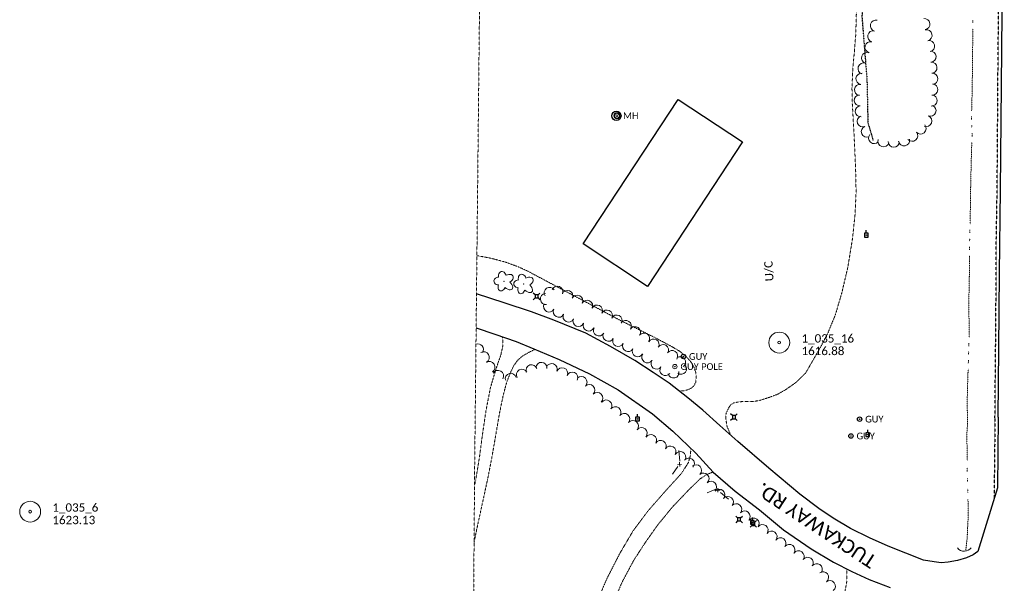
# Model space of a CAD drawing. Extents: x 386237 to 390135, y 96958 to 113752.
# Tile 71 of 116: x 387869 to 388576, y 104518 to 104923. Entities that reach past the tile are written whole.
import ezdxf
from ezdxf.enums import TextEntityAlignment as Align
from ezdxf.lldxf.tags import DXFTag

# ---------------------------------------------------------------- set-up
doc = ezdxf.new("R2010")
doc.units = 0
doc.header["$MEASUREMENT"] = 0
for name, pattern in [('Wisdot1', [0.0625, 0.03125, -0.03125]), ('Wisdot3', [0.1875, 0.125, -0.0625]), ('Wisdot6', [0.375, 0.125, -0.0625, 0.03125, -0.0625, 0.03125, -0.0625])]:
    doc.linetypes.add(name, pattern=pattern)
for name, color, linetype, lineweight in [('E_BLD', 231, 'Continuous', 25), ('E_BMGRD', 51, 'Egr', 18), ('E_DRN', 41, 'Continuous', 18), ('E_DTM_SlopeTop', 81, 'Wisdot1', 25), ('E_DWY', 51, 'Wisdot3', 18), ('E_LAND_Vegetation', 81, 'Continuous', 18), ('E_MAP_Limits', 81, 'Wisdot3', 18), ('E_MAP_PassPoints', 41, 'Continuous', 18), ('E_MISCPROP_Railing', 31, 'Continuous', 18), ('E_RDWY', 21, 'Continuous', 25), ('E_RDWY_AsphConc', 201, 'Continuous', 25), ('E_RDWY_Gravel', 21, 'Wisdot3', 25), ('E_RDWY_Name', 21, 'Continuous', 18), ('E_UTL_AG_Bold', 31, 'Continuous', 25), ('E_UTL_EGuyPole', 201, 'Continuous', 18), ('E_UTL_EGuyWire', 201, 'Continuous', 25), ('E_UTL_EPowerPole', 231, 'Eelec', 25), ('E_UTL_MH', 31, 'Continuous', 18), ('E_WTR', 131, 'Wisdot6', 18)]:
    doc.layers.add(name, color=color, linetype=linetype, lineweight=lineweight)
doc.styles.add('CalibriLight', font='calibril.ttf')
tags = doc.linetypes.add('Eelec', pattern='A,0.275,-0.05,["E",CalibriLight,S=0.07,R=0,X=-0.025,Y=-0.035],-0.05,0.875', length=1.25).pattern_tags.tags
tags[6] = DXFTag(74, 10)
doc.linetypes.add('Egr', pattern='A,0.1,[13,dgnlstyle-ewdotudls.shx,S=0.0004,R=0,X=0,Y=0],0.1', length=0.2)

# ---------------------------------------------------------------- blocks, each defined once
blk = doc.blocks.new('PP')
at = {"layer": 'E_MAP_PassPoints', "lineweight": 0}
for radius in [7.5, 0.96]:
    blk.add_circle((0, 0), radius, dxfattribs=at)
blk = doc.blocks.new('CULV')
at = {"color": 0, "linetype": 'ByBlock', "lineweight": -2, "transparency": 16777216}
blk.add_arc((0, 12.3), 12.3, 216.8699, 323.1301, dxfattribs=at)
blk = doc.blocks.new('GPOL')
at = {"color": 0, "linetype": 'ByBlock', "lineweight": -2, "transparency": 16777216}
for radius in [4, 0.5]:
    blk.add_circle((0, 0), radius, dxfattribs=at)
at = {"color": 0, "linetype": 'ByBlock', "lineweight": -2, "transparency": 16777216, "style": 'CalibriLight'}
blk.add_text('GUY POLE', height=12, dxfattribs=at).set_placement((10, 0), align=Align.MIDDLE_LEFT)
blk = doc.blocks.new('GUY')
at = {"color": 0, "linetype": 'ByBlock', "lineweight": -2, "transparency": 16777216}
for radius in [4, 0.5]:
    blk.add_circle((0, 0), radius, dxfattribs=at)
at = {"color": 0, "linetype": 'ByBlock', "lineweight": -2, "transparency": 16777216, "style": 'CalibriLight'}
blk.add_text('GUY', height=12, dxfattribs=at).set_placement((10, 0), align=Align.MIDDLE_LEFT)
blk = doc.blocks.new('MH')
at = {"color": 0, "linetype": 'ByBlock', "lineweight": -2, "transparency": 16777216}
for radius in [5, 4, 1.5]:
    blk.add_circle((0, 0), radius, dxfattribs=at)
at = {"color": 0, "linetype": 'ByBlock', "lineweight": -2, "transparency": 16777216, "style": 'CalibriLight'}
blk.add_text('MH', height=10.8, dxfattribs=at).set_placement((10, 0), align=Align.MIDDLE_LEFT)
blk = doc.blocks.new('PED')
at = {"color": 0, "linetype": 'ByBlock', "lineweight": -2, "transparency": 16777216}
for p, q in [((-2.5, 2.5), (-5.3, 5.3)), ((2.5, 2.5), (5.3, 5.3)), ((-2.5, -2.5), (-5.3, -5.3)), ((2.5, -2.5), (5.3, -5.3))]:
    blk.add_line(p, q, dxfattribs=at)
at = {"color": 0, "linetype": 'ByBlock', "lineweight": -2, "transparency": 16777216, "flags": 128}
blk.add_lwpolyline([(-2.5, -2.5), (2.5, -2.5), (2.5, 2.5), (-2.5, 2.5)], close=True, dxfattribs=at)
blk = doc.blocks.new('PPOL')
at = {"color": 0, "linetype": 'ByBlock', "lineweight": -2, "transparency": 16777216}
blk.add_line((-0.1, 4.5), (-0.1, 11.6), dxfattribs=at)
at = {"color": 0, "linetype": 'ByBlock', "lineweight": -2, "transparency": 16777216, "flags": 128}
blk.add_lwpolyline([(-4.6, -4.5), (4.4, -4.5), (4.4, 4.5), (-4.6, 4.5)], close=True, dxfattribs=at)
at = {"color": 0, "linetype": 'ByBlock', "lineweight": -2, "transparency": 16777216}
blk.add_circle((0, 0), 0.582, dxfattribs=at)
blk = doc.blocks.new('DTRE')
at = {"color": 0, "linetype": 'ByBlock', "lineweight": -2, "transparency": 16777216}
blk.add_circle((-0.2, 0), 0.183, dxfattribs=at)
for centre, major_axis, ratio in [((-1.9, 5.3), (1.36, -4.98), 0.782863), ((-5.9, 0.2), (4.93, -0.12), 0.832022), ((4.1, 2.7), (-5.27, -2.93), 0.691916), ((-2.5, -5.2), (1.8, 4.86), 0.716896), ((3.5, -3.7), (-5.01, 4.58), 0.560249)]:
    blk.add_ellipse(centre, major_axis=major_axis, ratio=ratio, start_param=1.570796, end_param=4.712389, dxfattribs=at)

msp = doc.modelspace()

# ---------------------------------------------------------------- linework, layer by layer
at = {"layer": 'E_BLD', "ltscale": 5}
for p, q in [((388273.62, 104761.8), (388341.89, 104865.76)), ((388341.89, 104865.76), (388388.25, 104835.31)), ((388388.25, 104835.31), (388319.99, 104731.36)), ((388319.99, 104731.36), (388273.62, 104761.8))]:
    msp.add_line(p, q, dxfattribs=at)
at = {"layer": 'E_DTM_SlopeTop'}
msp.add_lwpolyline([(388485.35, 105330.12), (388481.96, 105290.6), (388481.65, 105237.99), (388477.79, 105209.09), (388481.44, 105178.35), (388477.97, 105097.48), (388481.31, 105046.12), (388476.47, 104966.37), (388474, 104925.23), (388477.6, 104880.02), (388478.29, 104848.88), (388482.15, 104835.98)], dxfattribs=at)
at = {"layer": 'E_DWY', "flags": 128}
for points in [[(388379.65, 104624.39), (388377.09, 104630.73), (388376.34, 104635.33), (388376.31, 104639.58), (388377.25, 104641.83), (388378.56, 104644.53), (388379.93, 104646.41), (388381.77, 104647.5), (388384.6, 104648.12), (388385.96, 104648.35), (388389.36, 104648.59), (388393.61, 104648.62), (388396.48, 104648.7), (388400.27, 104649.24), (388406.43, 104651.19), (388413.37, 104653.74), (388419.16, 104657.04), (388426.59, 104662.23), (388433.63, 104669.17), (388438.99, 104678.46), (388444.46, 104688.03), (388449.4, 104697.42), (388455, 104711.11), (388459.61, 104726.92), (388463.91, 104745.31), (388467.23, 104765.68), (388469.03, 104782.65), (388469.79, 104798.74), (388469.66, 104810.09), (388469.16, 104822.66), (388468.47, 104838.09), (388467.6, 104853.91), (388467.02, 104863.87), (388466.85, 104873.85), (388467.47, 104888.14), (388468.7, 104901.52), (388469.57, 104912.26), (388470.2, 104934.09), (388469.76, 104955.42), (388468.98, 104983.44), (388467.89, 105021.44), (388467.05, 105065.48), (388466.32, 105088.99), (388465.31, 105104.94), (388464.51, 105118.03), (388463.88, 105128.67), (388463.99, 105140.45), (388465.3, 105150.82), (388466.44, 105157.89), (388467.78, 105167.85), (388469.08, 105174.51), (388469.65, 105181.81), (388469.66, 105187.29), (388468.93, 105193.68), (388467.31, 105199.04), (388465.17, 105204.09), (388462.16, 105207.85), (388458.7, 105210.34), (388452.41, 105213.99), (388447.63, 105215.7), (388439.3, 105217.16), (388432.45, 105217.22), (388424.29, 105216.49), (388412.9, 105214.85), (388403.95, 105213.66)], [(388342.45, 104656.25), (388346.21, 104656.31), (388349.17, 104657.07), (388351.42, 104658.19), (388353.48, 104659.99), (388354.66, 104662.67), (388354.91, 104666.8), (388354.58, 104669.51), (388353.36, 104673.12), (388351.01, 104677.2), (388348.03, 104680.55), (388343.22, 104684.59), (388337.07, 104688.25), (388324.54, 104694.89), (388300.68, 104706.73), (388271.48, 104722.3), (388234.46, 104741.96), (388227.09, 104745.41), (388217.66, 104748.84), (388208.03, 104751.43), (388200.25, 104752.93), (388197.36, 104753.41)], [(388196.49, 104592.02), (388199.16, 104608.26), (388201.29, 104624.37), (388203.86, 104641.88), (388207.06, 104658.41), (388211.25, 104672.55), (388214.6, 104682.1), (388216.03, 104688.85), (388216.05, 104692.41), (388215.67, 104695.12)], [(388205.05, 104592.68), (388207.92, 104607.32), (388210.64, 104622.92), (388213.53, 104639.84), (388216.27, 104653.12), (388218.76, 104662.4), (388221.65, 104669.8), (388223.73, 104674.2), (388226.72, 104678.32), (388230.4, 104681.46), (388235.27, 104684.2), (388239.2, 104686.12)], [(388349.35, 104604.73), (388350.69, 104609.5), (388351.15, 104614.81)], [(388262.1, 104415.87), (388263.41, 104431.49), (388265.78, 104446.7), (388269.61, 104463.85), (388274.71, 104480.94), (388282.35, 104501.7), (388290.97, 104521.64), (388299.99, 104539.28), (388309.66, 104555.71), (388320.26, 104569.88), (388332.67, 104584.03), (388344.31, 104596.85), (388349.35, 104604.73)], [(388195.32, 104547.29), (388196.81, 104554.69), (388205.05, 104592.68)], [(388196.49, 104592.02), (388195.65, 104588.09)], [(388249.63, 104270.81), (388256.46, 104271.01), (388271.2, 104283.4), (388273.62, 104288.5), (388275.12, 104295.68), (388275.15, 104303.09), (388273.95, 104317.97), (388272.8, 104332.31), (388272.07, 104345.97), (388271.53, 104365.42), (388271.98, 104383.89), (388274.15, 104414.97), (388276.74, 104439.59), (388281.34, 104460.07), (388286.17, 104478.03), (388293.28, 104498.74), (388301.56, 104518.47), (388310.17, 104534.62), (388318.55, 104547.5), (388327.33, 104559.88), (388337.39, 104572.19), (388349.39, 104584.86), (388357.84, 104593.05), (388362.79, 104596.22), (388367.04, 104597.87)], [(388463.09, 104528.3), (388463.06, 104518.78), (388461.15, 104508), (388457.72, 104495.62), (388454.08, 104481.14), (388450.38, 104464.99), (388447.55, 104452.87), (388443.94, 104437.98), (388438.24, 104421.02), (388432.15, 104408.18), (388425.64, 104395.51), (388418.14, 104382.13), (388412.8, 104370.2), (388407.94, 104357.68), (388404.68, 104345.74), (388403.09, 104333.73), (388402.76, 104321.64), (388403.78, 104308.43), (388405.41, 104290.9), (388410.76, 104264.57), (388412.06, 104252.84), (388413.09, 104241.7), (388413.52, 104232.59), (388412.3, 104225.61), (388410.51, 104220.25), (388407.82, 104215.63), (388404.21, 104211.97), (388400.41, 104210.37), (388396.1, 104209.76), (388393.06, 104211.14), (388389.86, 104214.17), (388381.82, 104227.82)]]:
    msp.add_lwpolyline(points, dxfattribs=at)
at = {"layer": 'E_LAND_Vegetation'}
for centre, radius, start, end in [((388518.91, 104919.89), 4, 276.8441, 96.82878), ((388484.03, 104918.79), 4, 75.97975, 255.96443), ((388482.1, 104911.04), 4, 75.97975, 255.96443), ((388520.45, 104911.82), 4, 283.41236, 103.39704), ((388480.16, 104903.29), 4, 75.97975, 255.96443), ((388522.3, 104904.05), 4, 283.41236, 103.39704), ((388477.69, 104895.54), 4, 72.00949, 251.99417), ((388523.27, 104896.45), 4, 274.74253, 94.72721), ((388475.22, 104887.94), 4, 72.00949, 251.99417), ((388523.93, 104888.49), 4, 274.74253, 94.72721), ((388473.66, 104880.54), 4, 82.80868, 262.79336), ((388524.59, 104880.53), 4, 274.74253, 94.72721), ((388472.66, 104872.61), 4, 82.80868, 262.79336), ((388524.57, 104872.88), 4, 265.98902, 85.9737), ((388472.46, 104865.12), 4, 95.04288, 275.02756), ((388524.01, 104864.91), 4, 265.98902, 85.9737), ((388473.17, 104857.16), 4, 95.04288, 275.02756), ((388523.28, 104857.67), 4, 247.55441, 67.53909), ((388474.52, 104850), 4, 112.12202, 292.1067), ((388520.22, 104850.28), 4, 247.55441, 67.53909), ((388477.53, 104842.59), 4, 112.12202, 292.1067), ((388516.15, 104844.84), 4, 220.617, 40.60168), ((388482.72, 104837.96), 4, 139.12529, 319.10997), ((388510.09, 104839.64), 4, 220.617, 40.60168), ((388489.44, 104835.74), 4, 163.07984, 343.06451), ((388496.88, 104835.38), 4, 177.59594, 357.58062), ((388504.27, 104836.38), 4, 191.03305, 11.01772), ((388246.97, 104722.21), 3.97, 96.15612, 276.1408), ((388249.61, 104726.74), 3.97, 33.86368, 213.84836), ((388255.11, 104727.54), 3.97, 337.21002, 157.1947), ((388262.43, 104724.47), 3.97, 337.21002, 157.1947), ((388249.21, 104716.84), 3.97, 150.43447, 330.41915), ((388269.45, 104721.07), 3.97, 333.41993, 153.40461), ((388276.54, 104717.51), 3.97, 333.23957, 153.22424), ((388256.11, 104713.09), 3.97, 152.61716, 332.60183), ((388263.19, 104709.6), 3.97, 154.004, 333.98867), ((388283.63, 104713.94), 3.97, 333.23957, 153.22424), ((388290.72, 104710.36), 3.97, 333.23957, 153.22424), ((388270.37, 104706.43), 3.97, 156.50203, 336.48671), ((388277.65, 104703.16), 3.97, 155.40108, 335.38576), ((388297.81, 104706.78), 3.97, 333.23957, 153.22424), ((388304.38, 104702.88), 3.97, 325.56022, 145.54489), ((388284.98, 104699.68), 3.97, 150.67725, 330.66193), ((388291.86, 104695.83), 3.97, 152.04388, 332.02856), ((388310.93, 104698.39), 3.97, 325.56022, 145.54489), ((388317.48, 104693.9), 3.97, 325.56022, 145.54489), ((388298.87, 104692.11), 3.97, 152.04388, 332.02856), ((388305.89, 104688.4), 3.97, 152.22867, 332.21334), ((388324.3, 104689.55), 3.97, 329.61067, 149.59535), ((388198, 104685.98), 4.04, 327.98347, 109.04529), ((388202.18, 104680.32), 4.04, 299.76005, 119.74473), ((388312.91, 104684.7), 3.97, 152.22867, 332.21334), ((388331.14, 104685.54), 3.97, 329.61067, 149.59535), ((388337.7, 104681.27), 3.97, 326.35516, 146.33983), ((388206.35, 104673.28), 4.04, 302.56194, 122.54661), ((388243.68, 104672.66), 4.04, 355.72529, 175.70997), ((388319.81, 104680.34), 3.97, 145.92629, 325.91097), ((388326.45, 104675.81), 3.97, 143.33204, 323.31671), ((388343.27, 104676.86), 3.97, 305.95102, 125.93569), ((388212.49, 104666.87), 4.04, 330.041, 150.02568), ((388221.74, 104664.84), 4.04, 14.95376, 194.93844), ((388229.79, 104667.7), 4.04, 28.96574, 208.95042), ((388236.68, 104670.98), 4.04, 17.51081, 197.49548), ((388251.03, 104671.77), 4.04, 338.65328, 158.63796), ((388258.56, 104668.83), 4.04, 338.65328, 158.63796), ((388265.85, 104665.65), 4.04, 335.00254, 154.98721), ((388332.81, 104671.07), 3.97, 143.33204, 323.31671), ((388338.64, 104669.38), 3.97, 192.44315, 12.42783), ((388344.08, 104672.15), 3.97, 231.7264, 51.71108), ((388272.44, 104662.48), 4.04, 314.87143, 134.85611), ((388278.15, 104656.74), 4.04, 314.87143, 134.85611), ((388283.85, 104651.01), 4.04, 314.87143, 134.85611), ((388290.33, 104645.66), 4.04, 323.63336, 143.61804), ((388296.84, 104640.86), 4.04, 323.63336, 143.61804), ((388303.13, 104635.97), 4.04, 320.61269, 140.59737), ((388309.4, 104630.83), 4.04, 321.04214, 141.02682), ((388315.69, 104625.75), 4.04, 321.04214, 141.02682), ((388322.41, 104620.79), 4.04, 328.57983, 148.56451), ((388329.31, 104616.58), 4.04, 328.57983, 148.56451), ((388336.39, 104612.49), 4.04, 331.04594, 151.03062), ((388343.46, 104608.58), 4.04, 331.04594, 151.03062), ((388349.6, 104603.89), 4.04, 321.46134, 141.44602), ((388354.83, 104599.1), 4, 312.18483, 132.16951), ((388360.2, 104593.17), 4, 312.18483, 132.16951), ((388365.57, 104587.24), 4, 312.18483, 132.16951), ((388371.55, 104581.56), 4, 319.28451, 139.26919), ((388377.62, 104576.34), 4, 319.28451, 139.26919), ((388383.68, 104571.12), 4, 319.28451, 139.26919), ((388389.74, 104565.9), 4, 319.28451, 139.26919), ((388396.15, 104560.85), 4, 323.61001, 143.59468), ((388402.59, 104556.11), 4, 323.61001, 143.59468), ((388409.03, 104551.36), 4, 323.61001, 143.59468), ((388415.47, 104546.61), 4, 323.61001, 143.59468), ((388421.91, 104541.86), 4, 323.61001, 143.59468), ((388428.49, 104537.22), 4, 324.85373, 144.83841), ((388435.03, 104532.62), 4, 324.85373, 144.83841), ((388441.57, 104528.01), 4, 324.85373, 144.83841), ((388446.1, 104522.22), 4, 307.50895, 127.49362), ((388450.97, 104515.87), 4, 307.50895, 127.49362)]:
    msp.add_arc(centre, radius, start, end, dxfattribs=at)
at = {"layer": 'E_MAP_Limits', "lineweight": 0, "flags": 128}
for points in [[(388195.75, 104601.81), (388201.27, 105123.32), (388195.03, 105328.32), (388186.76, 105439.49)], [(388190.59, 103837.32), (388189.55, 103979.24), (388191.54, 104158.12), (388193.96, 104373.7), (388195.75, 104601.81)]]:
    msp.add_lwpolyline(points, dxfattribs=at)
at = {"layer": 'E_MISCPROP_Railing', "ltscale": 5}
for p, q in [((388341.51, 104603.11), (388344.34, 104603.37)), ((388343.21, 104601.74), (388342.92, 104605.03)), ((388368.87, 104584.74), (388372.19, 104584.76)), ((388370.38, 104586.32), (388370.42, 104583.47))]:
    msp.add_line(p, q, dxfattribs=at)
at = {"layer": 'E_MISCPROP_Railing', "flags": 128}
for points in [[(388343.1, 104605.72), (388342.34, 104613.28)], [(388337.87, 104596.39), (388341.8, 104601.79)], [(388362.85, 104582.88), (388368.97, 104585.61)], [(388372.41, 104583.25), (388378.19, 104578.28)]]:
    msp.add_lwpolyline(points, dxfattribs=at)
at = {"layer": 'E_RDWY', "flags": 128}
for points in [[(388571.94, 104637.3), (388572.41, 104686.35), (388572.83, 104740.78), (388573.56, 104800.66), (388574.04, 104850.44), (388574.48, 104901.48), (388575.07, 104954.99), (388575.51, 105004.6), (388576.15, 105074.17), (388576.31, 105134.5), (388576.11, 105177.6), (388575.46, 105213.33), (388574.74, 105243.14), (388573.24, 105280.78), (388571.03, 105322.97), (388566.46, 105356.57)], [(388384.94, 104619.72), (388371.79, 104631.31), (388359.8, 104642.29), (388348.99, 104651.17), (388335.49, 104661.66), (388324.11, 104669.53), (388310.75, 104678.1), (388293.23, 104688.04), (388275.61, 104697.65), (388252.66, 104707.08), (388236.51, 104713.13), (388217.06, 104719.58), (388197.07, 104726.08)], [(388196.81, 104701.56), (388210.31, 104697.02), (388225.57, 104691.61), (388238.23, 104686.53), (388256.56, 104678.77), (388278.16, 104668.48), (388298.88, 104656.84), (388323.6, 104639.82), (388338.22, 104627.22), (388354.65, 104611.44)], [(388571.94, 104637.3), (388571.5, 104586.43), (388557.36, 104540.82), (388553.96, 104538.23), (388549.09, 104536.11), (388542.74, 104534.25), (388536.01, 104533.12), (388530.88, 104532.7), (388525.83, 104533.19), (388518.35, 104534.62), (388492.78, 104544.55), (388479.36, 104550.59), (388465.68, 104557.22), (388453.44, 104564.74), (388442.98, 104571.61), (388429.35, 104581.92), (388407.03, 104600.68), (388384.94, 104619.72)], [(388354.65, 104611.44), (388367.04, 104597.87), (388382.84, 104584.22), (388400.49, 104570.75), (388417.77, 104556.41), (388437.63, 104542.69), (388453.56, 104533.17), (388466.86, 104526.37), (388479.22, 104520.64), (388494.36, 104514.84)]]:
    msp.add_lwpolyline(points, dxfattribs=at)
at = {"layer": 'E_RDWY_AsphConc'}
msp.add_circle((388297.61, 104853.91), 3.29, dxfattribs=at)
at = {"layer": 'E_RDWY_Gravel', "flags": 128}
for points in [[(388569.6, 104636.91), (388569.92, 104672.48), (388570.33, 104710.59), (388570.36, 104753.22), (388571.17, 104800.66), (388571.52, 104847.9), (388571.84, 104896.21), (388572.39, 104942.03), (388572.78, 104992.32), (388573.27, 105037.55), (388573.45, 105074.42), (388573.7, 105121.5), (388573.44, 105177.19), (388572.19, 105242.91), (388569.06, 105307.9), (388556.39, 105355.46)], [(388569.6, 104636.91), (388568.94, 104578.18)]]:
    msp.add_lwpolyline(points, dxfattribs=at)
at = {"layer": 'E_WTR', "flags": 128}
for points in [[(388553.64, 104916.58), (388553.63, 104911.07), (388553.48, 104894.25), (388553.4, 104887.03)], [(388553.66, 104922.69), (388553.65, 104920.66)], [(388553.4, 104887.03), (388553.23, 104872.42), (388552.83, 104857.48)], [(388552.8, 104853.41), (388552.85, 104851.37)], [(388552.95, 104847.3), (388553, 104845.26)], [(388553.09, 104841.18), (388553.12, 104839.83), (388553.1, 104839.15)], [(388552.97, 104835.07), (388552.6, 104823.72), (388552.18, 104805.53)], [(388552.18, 104805.53), (388552.17, 104805.28), (388551.86, 104783.48), (388551.68, 104775.98)], [(388551.59, 104771.91), (388551.54, 104769.87)], [(388551.44, 104765.8), (388551.39, 104763.76)], [(388551.3, 104759.68), (388551.28, 104759.11), (388551.28, 104757.65)], [(388551.28, 104753.57), (388551.26, 104742.32), (388550.91, 104725.33), (388550.91, 104724.02)], [(388550.91, 104724.02), (388550.91, 104711.84), (388551.03, 104696.11), (388550.99, 104694.47)], [(388550.87, 104690.4), (388550.81, 104688.36)], [(388550.7, 104684.28), (388550.64, 104682.25)], [(388550.52, 104678.17), (388550.45, 104676.13)], [(388550.31, 104672.06), (388549.85, 104658.29), (388549.67, 104648.59), (388549.71, 104642.53)], [(388549.57, 104605.91), (388549.64, 104612.35), (388549.34, 104624.36), (388549.81, 104631.79), (388549.89, 104639.05), (388549.71, 104642.53)], [(388549.72, 104598.34), (388549.64, 104600.86)], [(388549.95, 104590.76), (388549.94, 104591.45), (388549.88, 104593.29)], [(388550.1, 104583.18), (388550.05, 104585.71)], [(388548.55, 104541.58), (388549.16, 104546.02), (388549.66, 104550.92), (388549.92, 104557.03), (388550.4, 104566.52), (388550.2, 104578.13)]]:
    msp.add_lwpolyline(points, dxfattribs=at)

# ---------------------------------------------------------------- block references
at = {"layer": 'E_DRN', "xscale": 0.5, "yscale": 0.5, "zscale": 0.5, "rotation": 0.9013504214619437}
msp.add_blockref('CULV', (388547.68, 104540.92), dxfattribs=at)
at = {"layer": 'E_LAND_Vegetation', "xscale": 0.6769248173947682, "yscale": 0.6769248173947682, "zscale": 0.6769248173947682}
for p in [(388216.92, 104735), (388231.17, 104733.01)]:
    msp.add_blockref('DTRE', p, dxfattribs=at)
at = {"layer": 'E_MAP_PassPoints', "lineweight": 0}
for p in [(388414.61, 104690.93), (388414.61, 104690.93), (387876.34, 104569.37), (387876.34, 104569.37)]:
    msp.add_blockref('PP', p, dxfattribs=at)
at = {"layer": 'E_UTL_AG_Bold', "xscale": 0.4503659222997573, "yscale": 0.4503659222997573, "zscale": 0.4503659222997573}
for p in [(388240.27, 104724.13), (388382.05, 104637.35), (388385.69, 104563.84), (388395.97, 104560.63)]:
    msp.add_blockref('PED', p, dxfattribs=at)
at = {"layer": 'E_UTL_EGuyPole', "xscale": 0.3999999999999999, "yscale": 0.3999999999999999, "zscale": 0.3999999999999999}
msp.add_blockref('GPOL', (388339.62, 104673.66), dxfattribs=at)
at = {"layer": 'E_UTL_EGuyWire', "xscale": 0.3999999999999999, "yscale": 0.3999999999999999, "zscale": 0.3999999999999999}
for p in [(388345.76, 104680.95), (388472.34, 104635.89), (388466.1, 104623.77)]:
    msp.add_blockref('GUY', p, dxfattribs=at)
at = {"layer": 'E_UTL_EPowerPole', "xscale": 0.2981736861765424, "yscale": 0.2981736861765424, "zscale": 0.2981736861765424}
for p in [(388477.18, 104768.17), (388312.77, 104636.08), (388478.18, 104624.7), (388395.37, 104561.71)]:
    msp.add_blockref('PPOL', p, dxfattribs=at)
at = {"layer": 'E_UTL_MH', "xscale": 0.4444444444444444, "yscale": 0.4444444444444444, "zscale": 0.4444444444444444}
msp.add_blockref('MH', (388297.95, 104853.97), dxfattribs=at)

# ---------------------------------------------------------------- texts
at = {"layer": 'E_BMGRD', "style": 'CalibriLight'}
msp.add_text('U/C', height=6, rotation=93.57711, dxfattribs=at).set_placement((388407.14, 104742.28), align=Align.MIDDLE_CENTER)
at = {"layer": 'E_MAP_PassPoints', "lineweight": 0, "style": 'CalibriLight'}
for s, p in [('1_035_16', (388430.61, 104690.93)), ('1_035_16', (388430.61, 104690.93)), ('1616.88', (388430.61, 104681.93)), ('1616.88', (388430.61, 104681.93)), ('1_035_6', (387892.34, 104569.37)), ('1_035_6', (387892.34, 104569.37)), ('1623.13', (387892.34, 104560.37)), ('1623.13', (387892.34, 104560.37))]:
    msp.add_text(s, height=6, dxfattribs=at).set_placement(p)
at = {"layer": 'E_RDWY_Name', "style": 'CalibriLight'}
msp.add_text('TUCKAWAY RD.', height=10, rotation=146.68445, dxfattribs=at).set_placement((388485.46, 104536.4))

doc.saveas('drawing.dxf')
